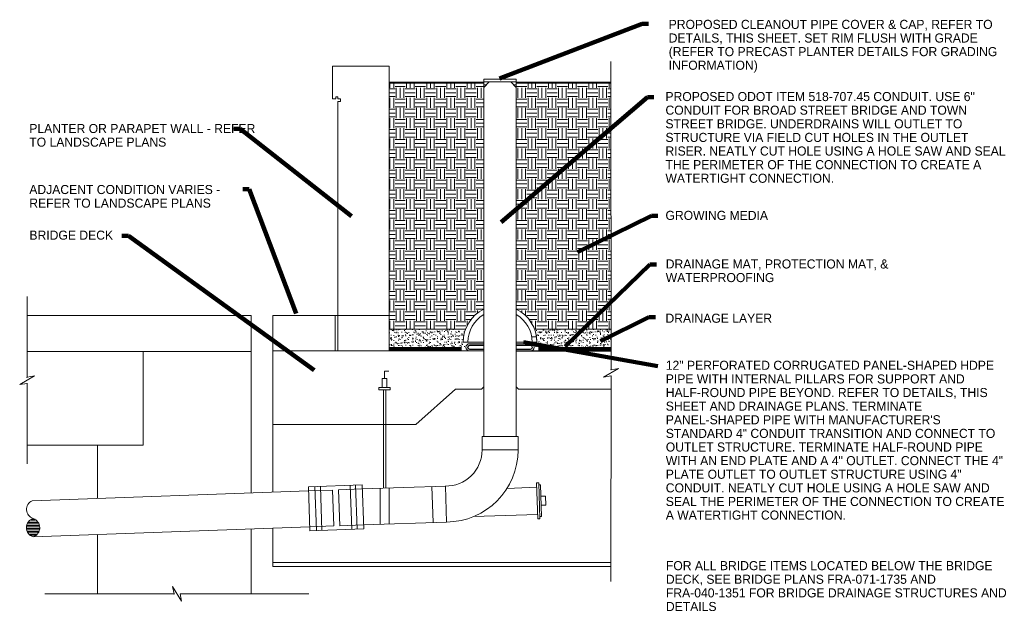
# Model space of a CAD drawing. Extents: x 8.8 to 80.2, y 3.8 to 30.6.
# Tile 1 of 11: x 8.8 to 23.9, y 14.8 to 23.8. Entities that reach past the tile are written whole.
import ezdxf

# ---------------------------------------------------------------- set-up
doc = ezdxf.new("R2010")
doc.units = 0
doc.header["$MEASUREMENT"] = 0
doc.layers.get('0').update_dxf_attribs({"lineweight": 9})
for name, color, linetype, lineweight in [('BR_P_Slab_Object', 3, 'Continuous', 30), ('SC_Scratch2', 7, 'Continuous', 40), ('SC_Scratch6', 7, 'Continuous', 9), ('SC_Scratch9', 7, 'Continuous', 20), ('VG_P_Cells', 2, 'Continuous', 9), ('VG_P_Landscape_Limits', 3, 'Continuous', 40), ('VG_P_Text', 7, 'Continuous', 25)]:
    doc.layers.add(name, color=color, linetype=linetype, lineweight=lineweight)
doc.layers.add('SC_Scratch8', color=7, linetype='Continuous', lineweight=9, transparency=0.4)
doc.styles.add('FONT31', font='font31.shx')
doc.styles.add('Slanted-Normal LS 0.50', font='font31.shx', dxfattribs={"height": 0.14})
doc.dimstyles.new('Fract  Slanted', dxfattribs={"dimtxt": 0.12, "dimasz": 0.1, "dimexe": 0.1, "dimexo": 0.03, "dimgap": 0.07, "dimtad": 1, "dimdec": 3, "dimlfac": 12, "dimzin": 3, "dimdsep": 46, "dimlunit": 4, "dimtxsty": 'FONT31', "dimblk": 'OBLIQUE', "dimcen": 0.09, "dimdle": 0.1, "dimclrd": 97, "dimclre": 97, "dimaunit": 1, "dimadec": 4, "dimazin": 3, "dimtfac": 0.75, "dimtdec": 3, "dimtofl": 0, "dimtmove": 2, "dimatfit": 3, "dimfxl": 1, "dimtzin": 3, "dimlwd": 0, "dimlwe": 0, "dimarcsym": 0})

# ---------------------------------------------------------------- blocks, each defined once
blk = doc.blocks.new('_Oblique')
at = {"color": 0, "linetype": 'ByBlock', "lineweight": -2}
blk.add_line((-0.5, -0.5), (0.5, 0.5), dxfattribs=at)

msp = doc.modelspace()

# ---------------------------------------------------------------- hatches: boundary and pattern name
at = {"layer": 'SC_Scratch2'}
h = msp.add_hatch(dxfattribs=at)
h.set_pattern_fill('HATCH', color=256, style=0, pattern_type=2)
h.set_pattern_definition([(0.033, (9.0188, 15.82902), (-2.67e-05, 0.0468106), [])])
h.paths.add_polyline_path([(8.972, 16.123, 0.725627), (8.972, 15.842, 0.725627)])
at = {"layer": 'SC_Scratch9'}
h = msp.add_hatch(dxfattribs=at)
h.set_pattern_fill('EARTH', color=256, pattern_type=2)
h.set_pattern_definition([(0, (-76362.32477, -29844.08819), (0.15625, 0.15625), [0.15625, -0.15625]), (0, (-76362.32477, -29844.0296), (0.15625, 0.15625), [0.15625, -0.15625]), (0, (-76362.32477, -29843.971), (0.15625, 0.15625), [0.15625, -0.15625]), (90, (-76362.30523, -29843.95147), (-0.15625, 0.15625), [0.15625, -0.15625]), (90, (-76362.24664, -29843.95147), (-0.15625, 0.15625), [0.15625, -0.15625]), (90, (-76362.18805, -29843.95147), (-0.15625, 0.15625), [0.15625, -0.15625])])
h.paths.add_polyline_path([(14.459, 19.041), (14.459, 22.847), (15.919, 22.847), (15.919, 19.352, 0.191803), (15.637, 19.041)])
h = msp.add_hatch(dxfattribs=at)
h.set_pattern_fill('EARTH', color=256, pattern_type=2)
h.set_pattern_definition([(0, (-76362.32498, -29844.08819), (0.15625, 0.15625), [0.15625, -0.15625]), (0, (-76362.32498, -29844.0296), (0.15625, 0.15625), [0.15625, -0.15625]), (0, (-76362.32498, -29843.971), (0.15625, 0.15625), [0.15625, -0.15625]), (90, (-76362.30545, -29843.95147), (-0.15625, 0.15625), [0.15625, -0.15625]), (90, (-76362.24686, -29843.95147), (-0.15625, 0.15625), [0.15625, -0.15625]), (90, (-76362.18826, -29843.95147), (-0.15625, 0.15625), [0.15625, -0.15625])])
h.paths.add_polyline_path([(17.879, 19.041), (17.879, 22.847), (16.419, 22.847), (16.419, 19.352, -0.191803), (16.702, 19.041)])
at = {"layer": 'SC_Scratch9', "ltscale": 0.25}
h = msp.add_hatch(dxfattribs=at)
h.set_pattern_fill('AR-SAND', color=256, pattern_type=2)
h.set_pattern_definition([(37.5, (-76362.32476, -29844.08844), (-0.002624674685, 0.0802841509), [0, -0.06333, 0, -0.07083, 0, -0.06771]), (7.5, (-76362.32477, -29844.08844), (0.07374060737, 0.1175890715), [0, -0.034167, 0, -0.057083, 0, -0.021875]), (327.5, (-76362.376016, -29844.08844), (0.129755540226, 0.00023583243), [0, -0.020833, 0, -0.075, 0, -0.097916]), (317.5, (-76362.37602, -29844.08844), (0.12525492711, 0.03656968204), [0, -0.010417, 0, -0.049167, 0, -0.05625])])
h.paths.add_polyline_path([(14.459, 19.041), (15.637, 19.041, 0.241812), (15.644, 18.763), (14.459, 18.743)])
h = msp.add_hatch(dxfattribs=at)
h.set_pattern_fill('AR-SAND', color=256, pattern_type=2)
h.set_pattern_definition([(37.5, (-76362.324914, -29844.08829), (-0.002624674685, 0.0802841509), [0, -0.06333, 0, -0.07083, 0, -0.06771]), (7.5, (-76362.32492, -29844.0883), (0.07374060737, 0.1175890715), [0, -0.034167, 0, -0.057083, 0, -0.021875]), (327.5, (-76362.37617, -29844.088295), (0.129755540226, 0.00023583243), [0, -0.020833, 0, -0.075, 0, -0.097916]), (317.5, (-76362.37617, -29844.0883), (0.12525492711, 0.03656968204), [0, -0.010417, 0, -0.049167, 0, -0.05625])])
h.paths.add_polyline_path([(17.88, 19.04), (16.702, 19.041, -0.241812), (16.694, 18.763), (17.88, 18.742)])

# ---------------------------------------------------------------- linework, layer by layer
for p, q in [((15.637, 19.041), (14.459, 19.041)), ((16.702, 19.041), (17.88, 19.041)), ((12.668, 17.572), (12.668, 16.529)), ((15.345, 16.068), (15.326, 16.624)), ((12.668, 15.975), (12.668, 15.383))]:
    msp.add_line(p, q)
at = {"layer": 'BR_P_Slab_Object'}
msp.add_line((16.419, 18.707), (17.88, 18.707), dxfattribs=at)
at = {"layer": 'SC_Scratch6'}
for p, q in [((14.354, 18.283), (14.423, 18.283)), ((14.354, 18.144), (14.354, 18.283)), ((14.423, 18.144), (14.423, 18.283)), ((14.302, 18.144), (14.475, 18.144)), ((14.302, 18.11), (14.302, 18.144)), ((14.302, 18.11), (14.475, 18.11)), ((14.371, 16.59), (14.371, 18.11)), ((14.406, 16.59), (14.406, 18.11)), ((14.475, 18.11), (14.475, 18.144)), ((15.892, 17.388), (15.892, 17.18)), ((16.447, 17.388), (16.447, 17.18)), ((9.963, 17.255), (10.667, 17.255)), ((15.892, 17.18), (16.447, 17.18)), ((13.217, 16.549), (8.956, 16.398)), ((13.215, 16.611), (14.043, 16.641)), ((13.215, 16.611), (13.239, 15.933)), ((13.339, 15.936), (13.315, 16.615)), ((13.423, 15.939), (13.399, 16.618)), ((13.883, 15.956), (13.859, 16.634)), ((13.967, 15.959), (13.943, 16.637)), ((14.043, 16.641), (14.068, 15.962)), ((15.326, 16.624), (14.046, 16.578)), ((14.319, 16.032), (14.319, 16.588)), ((14.458, 16.037), (14.458, 16.593)), ((15.137, 16.061), (15.117, 16.616)), ((16.733, 16.604), (16.277, 16.588)), ((16.766, 16.674), (16.731, 16.673)), ((16.731, 16.673), (16.751, 16.118)), ((16.766, 16.674), (16.785, 16.119)), ((16.793, 16.641), (16.767, 16.64)), ((16.793, 16.641), (16.81, 16.155)), ((16.868, 16.47), (16.799, 16.467)), ((16.868, 16.47), (16.873, 16.331)), ((16.873, 16.331), (16.804, 16.328)), ((16.748, 16.187), (15.761, 16.152)), ((16.785, 16.119), (16.751, 16.118)), ((16.81, 16.155), (16.784, 16.154)), ((8.971, 15.842), (13.236, 15.996)), ((13.239, 15.933), (14.068, 15.962)), ((13.479, 16.004), (13.48, 16.004)), ((14.065, 16.025), (15.345, 16.068))]:
    msp.add_line(p, q, dxfattribs=at)
at = {"layer": 'SC_Scratch6', "ltscale": 0.25, "const_width": 0.06}
for points in [[(15.579, 18.739), (14.459, 18.74)], [(16.76, 18.739), (17.88, 18.74)]]:
    msp.add_lwpolyline(points, dxfattribs=at)
at = {"layer": 'SC_Scratch6', "flags": 128}
msp.add_lwpolyline([(14.389, 18.283), (14.389, 18.397), (14.457, 18.397)], dxfattribs=at)
at = {"layer": 'SC_Scratch6', "extrusion": (0, 0, -1)}
for centre, radius, start, end in [((-15.336, 17.179), 0.556, 179.9511, 271.073), ((-15.336, 17.179), 1.111, 179.9755, 269.5196), ((-8.926, 15.982), 0.148, 108.0361, 251.8987)]:
    msp.add_arc(centre, radius, start, end, dxfattribs=at)
at = {"layer": 'SC_Scratch6'}
for centre, start in [((9.017, 16.263), 114.3453), ((9.017, 15.982), 108.1013)]:
    msp.add_arc(centre, 0.148, start, 251.9639, dxfattribs=at)
at = {"layer": 'SC_Scratch8'}
for p, q in [((10.667, 18.699), (10.667, 17.255)), ((15.919, 18.819), (15.7, 18.819)), ((15.919, 18.794), (15.7, 18.794)), ((15.919, 18.79), (15.7, 18.79)), ((15.919, 18.736), (15.7, 18.736)), ((15.919, 18.732), (15.7, 18.732)), ((15.919, 18.707), (15.7, 18.707)), ((16.638, 18.819), (16.419, 18.819)), ((16.638, 18.794), (16.419, 18.794)), ((16.638, 18.79), (16.419, 18.79)), ((16.638, 18.736), (16.419, 18.736)), ((16.638, 18.732), (16.419, 18.732)), ((16.638, 18.707), (16.419, 18.707)), ((14.869, 17.572), (15.484, 18.117)), ((15.484, 18.117), (15.884, 18.117)), ((15.884, 18.117), (15.919, 18.152)), ((16.454, 18.117), (16.419, 18.152)), ((16.454, 18.117), (17.88, 18.117)), ((14.869, 17.572), (12.668, 17.572)), ((8.878, 17.255), (10.63, 17.255)), ((9.963, 17.255), (9.963, 16.433)), ((12.334, 15.963), (12.334, 14.961)), ((9.963, 15.878), (9.963, 14.96)), ((12.668, 15.443), (17.118, 15.443)), ((12.668, 15.383), (17.118, 15.383)), ((15.205, 15.443), (17.88, 15.443)), ((15.205, 15.383), (17.88, 15.383))]:
    msp.add_line(p, q, dxfattribs=at)
for centre, radius, start, end in [((15.7, 18.763), 0.056, 90, 270), ((15.7, 18.763), 0.0311, 90, 270), ((15.7, 18.763), 0.027, 90, 270), ((16.638, 18.763), 0.056, 270, 90), ((16.638, 18.763), 0.0311, 270, 90), ((16.638, 18.763), 0.027, 270, 90)]:
    msp.add_arc(centre, radius, start, end, dxfattribs=at)
at = {"layer": 'SC_Scratch9'}
for p, q in [((13.585, 16.562), (13.217, 16.549)), ((13.585, 16.562), (13.605, 16.008)), ((13.678, 16.565), (14.046, 16.578)), ((13.678, 16.565), (13.697, 16.011)), ((13.605, 16.008), (13.236, 15.995)), ((13.697, 16.011), (14.065, 16.025))]:
    msp.add_line(p, q, dxfattribs=at)
at = {"layer": 'VG_P_Cells'}
for p, q in [((13.584, 23.097), (13.584, 22.597)), ((14.459, 23.097), (13.584, 23.097)), ((14.459, 23.097), (14.459, 18.707)), ((17.879, 23.171), (17.88, 18.418)), ((15.919, 22.897), (15.919, 17.388)), ((15.919, 22.897), (16.419, 22.897)), ((15.919, 22.856), (16.419, 22.856)), ((16.003, 22.856), (15.919, 22.772)), ((15.919, 22.814), (15.961, 22.814)), ((15.948, 22.856), (16.391, 22.856)), ((16.336, 22.856), (16.419, 22.772)), ((16.378, 22.814), (16.419, 22.814)), ((16.419, 22.897), (16.419, 17.388)), ((13.636, 22.629), (13.636, 22.597)), ((13.668, 22.629), (13.636, 22.629)), ((13.668, 22.629), (13.668, 22.597)), ((13.636, 22.597), (13.584, 22.597)), ((13.709, 22.597), (13.668, 22.597)), ((13.668, 22.556), (13.668, 19.256)), ((13.709, 22.556), (13.668, 22.556)), ((13.709, 22.597), (13.709, 22.556)), ((8.878, 19.545), (8.879, 18.301)), ((12.334, 19.256), (8.878, 19.256)), ((12.334, 19.256), (12.334, 16.517)), ((12.668, 17.572), (12.668, 19.256)), ((13.668, 19.256), (12.668, 19.256)), ((13.626, 19.256), (13.626, 18.707)), ((13.668, 19.256), (14.459, 19.256)), ((13.668, 19.256), (13.668, 18.707)), ((15.601, 18.842), (15.919, 18.842)), ((16.419, 18.842), (16.737, 18.842)), ((16.657, 18.927), (16.731, 18.927)), ((8.878, 18.699), (12.334, 18.699)), ((12.668, 18.707), (15.919, 18.707)), ((17.995, 18.439), (17.766, 18.305)), ((17.995, 18.439), (17.88, 18.418)), ((8.993, 18.322), (8.764, 18.188)), ((8.993, 18.322), (8.879, 18.301)), ((17.88, 18.321), (17.766, 18.305)), ((17.879, 15.15), (17.88, 18.325)), ((8.879, 18.205), (8.764, 18.188)), ((8.878, 16.965), (8.879, 18.209)), ((15.892, 17.388), (16.447, 17.388)), ((15.892, 17.388), (16.447, 17.388)), ((11.122, 15.075), (11.143, 14.96)), ((11.122, 15.075), (11.256, 14.846)), ((9.154, 14.959), (11.143, 14.96)), ((11.24, 14.96), (13.224, 14.961)), ((11.24, 14.96), (11.256, 14.846))]:
    msp.add_line(p, q, dxfattribs=at)
for radius, start, end in [(0.568, 116.1314, 180), (0.568, 0, 63.8686), (0.495, 120.3568, 180), (0.495, 0, 59.6432)]:
    msp.add_arc((16.169, 18.842), radius, start, end, dxfattribs=at)
for p in [(17.88, 18.418), (8.879, 18.301), (17.88, 18.321), (8.879, 18.205), (11.143, 14.96), (11.24, 14.96)]:
    msp.add_point(p, dxfattribs=at)
at = {"layer": 'VG_P_Landscape_Limits'}
for p, q in [((14.459, 22.847), (15.919, 22.847)), ((16.419, 22.847), (17.879, 22.847))]:
    msp.add_line(p, q, dxfattribs=at)

# ---------------------------------------------------------------- texts
at = {"layer": 'VG_P_Text', "char_height": 0.14, "attachment_point": 1, "line_spacing_factor": 0.9, "style": 'Slanted-Normal LS 0.50'}
for s, insert, width in [('PROPOSED CLEANOUT PIPE COVER & CAP, REFER TO DETAILS, THIS SHEET. SET RIM FLUSH WITH GRADE (REFER TO PRECAST PLANTER DETAILS FOR GRADING INFORMATION)', (18.769, 23.814), 5.11935), ('DRAINAGE MAT, PROTECTION MAT, & WATERPROOFING ', (18.723, 20.119), 3.67421)]:
    msp.add_mtext(s, dxfattribs=dict(at, insert=insert, width=width))
at = {"layer": 'VG_P_Text', "char_height": 0.14, "attachment_point": 1, "rotation": 360, "line_spacing_factor": 0.9, "style": 'Slanted-Normal LS 0.50'}
for s, insert, width in [('PROPOSED ODOT ITEM 518-707.45 CONDUIT. USE 6" CONDUIT FOR BROAD STREET BRIDGE AND TOWN STREET BRIDGE. UNDERDRAINS WILL OUTLET TO STRUCTURE VIA FIELD CUT HOLES IN THE OUTLET RISER. NEATLY CUT HOLE USING A HOLE SAW AND SEAL THE PERIMETER OF THE CONNECTION TO CREATE A WATERTIGHT CONNECTION.', (18.719, 22.701), 5.27544), ('PLANTER OR PARAPET WALL - REFER TO LANDSCAPE PLANS', (8.912, 22.208), 3.65989), ('ADJACENT CONDITION VARIES - REFER TO LANDSCAPE PLANS', (8.912, 21.267), 3.38834), ('12" PERFORATED CORRUGATED PANEL-SHAPED HDPE PIPE WITH INTERNAL PILLARS FOR SUPPORT AND HALF-ROUND PIPE BEYOND. REFER TO DETAILS, THIS SHEET AND DRAINAGE PLANS. TERMINATE PANEL-SHAPED PIPE WITH MANUFACTURER\'S STANDARD 4" CONDUIT TRANSITION AND CONNECT TO OUTLET STRUCTURE. TERMINATE HALF-ROUND PIPE WITH AN END PLATE AND A 4" OUTLET. CONNECT THE 4" PLATE OUTLET TO OUTLET STRUCTURE USING 4" CONDUIT. NEATLY CUT HOLE USING A HOLE SAW AND SEAL THE PERIMETER OF THE CONNECTION TO CREATE A WATERTIGHT CONNECTION.', (18.724, 18.556), 5.26355), ('FOR ALL BRIDGE ITEMS LOCATED BELOW THE BRIDGE DECK, SEE BRIDGE PLANS FRA-071-1735 AND FRA-040-1351 FOR BRIDGE DRAINAGE STRUCTURES AND DETAILS', (18.726, 15.466), 5.30004)]:
    msp.add_mtext(s, dxfattribs=dict(at, insert=insert, width=width))
at = {"layer": 'VG_P_Text', "char_height": 0.14, "attachment_point": 1, "line_spacing_factor": 0.9, "style": 'Slanted-Normal LS 0.50'}
for s, insert in [('GROWING MEDIA', (18.719, 20.868)), ('BRIDGE DECK', (8.914, 20.563)), ('DRAINAGE LAYER', (18.719, 19.282))]:
    msp.add_mtext(s, dxfattribs=dict(at, insert=insert))

# ---------------------------------------------------------------- leaders
at = {"layer": 'VG_P_Text', "annotation_type": 0, "has_hookline": 1}
for points, hookline_direction in [([(16.162, 22.909), (18.359, 23.751), (18.459, 23.751)], 0), ([(16.186, 20.695), (18.441, 22.62), (18.541, 22.62)], 0), ([(13.878, 20.784), (12.164, 22.133), (12.064, 22.133)], 1), ([(13.024, 19.285), (12.304, 21.202), (12.204, 21.202)], 1), ([(17.365, 20.231), (18.504, 20.793), (18.604, 20.793)], 0), ([(13.304, 18.409), (10.439, 20.485), (10.339, 20.485)], 1), ([(17.173, 18.775), (18.48, 20.043), (18.58, 20.043)], 0), ([(17.718, 18.858), (18.463, 19.226), (18.563, 19.226)], 0), ([(16.53, 18.844), (18.599, 18.471)], 0)]:
    msp.add_leader(points, dimstyle='Fract  Slanted', override={"dimtad": 0, "dimclrd": 0, "dimlwd": 65534}, dxfattribs=dict(at, hookline_direction=hookline_direction))

doc.saveas('drawing.dxf')
